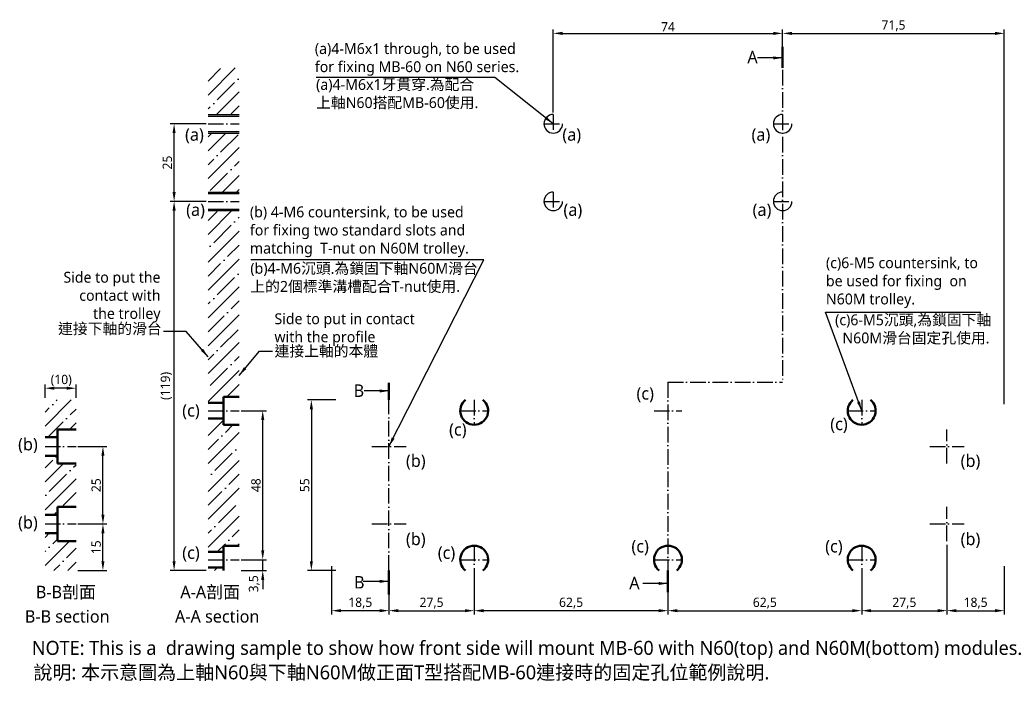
# Model space of a CAD drawing. Header units: millimetres. Extents: x 260 to 577, y 241 to 461.
import ezdxf

# ---------------------------------------------------------------- set-up
doc = ezdxf.new("R2010")
doc.units = ezdxf.units.MM
doc.linetypes.add('中心線5', pattern=[7.2, 5, -1, 0.2, -1])
doc.layers.add('中心線', color=5, linetype='中心線5')
doc.layers.add('標註線', color=3, linetype='Continuous')
doc.layers.add('外框線', color=7, linetype='Continuous', lineweight=50)
doc.styles.get("Standard").update_dxf_attribs({"font": 'msjh.ttf'})
doc.dimstyles.new('ISO-25', dxfattribs={"dimtxt": 3, "dimasz": 3, "dimexe": 1.25, "dimexo": 0.625, "dimtad": 1, "dimdec": 8, "dimtxsty": 'Standard', "dimcen": 2.5, "dimadec": 0, "dimazin": 0, "dimtfac": 1, "dimtdec": 8, "dimtmove": 0, "dimatfit": 3, "dimfxl": 0, "dimarcsym": 0})
pattern_1 = [(45, (-7.0274, 46.633), (-4.49013, 4.49013), []), (45, (-2.537, 46.633), (-4.49013, 4.49013), [7.9375, -1.5875, 0, -1.5875])]

# ---------------------------------------------------------------- blocks, each defined once
blk = doc.blocks.new('*D1')
at = {"layer": 'Defpoints', "color": 0}
for p in [(309.4, 427.85), (320.37, 427.85), (316.52, 402.85)]:
    blk.add_point(p, dxfattribs=at)
at = {"layer": '標註線', "color": 0, "lineweight": -2}
for p, q in [((319.75, 427.85), (308.15, 427.85)), ((309.4, 405.85), (309.4, 424.85)), ((315.89, 402.85), (308.15, 402.85))]:
    blk.add_line(p, q, dxfattribs=at)
at = {"layer": '標註線', "color": 0}
for points in [[(308.9, 424.85), (309.9, 424.85), (309.4, 427.85)], [(308.9, 405.85), (309.9, 405.85), (309.4, 402.85)]]:
    blk.add_solid(points, dxfattribs=at)
at = {"layer": '標註線', "color": 0, "insert": (307.22, 415.35), "char_height": 3, "attachment_point": 5, "rotation": 90}
blk.add_mtext('25', dxfattribs=at)
blk = doc.blocks.new('*D2')
at = {"layer": 'Defpoints', "color": 0}
for p in [(277.76, 323.85), (286.44, 323.85), (277.76, 298.85)]:
    blk.add_point(p, dxfattribs=at)
at = {"layer": '標註線', "color": 0, "lineweight": -2}
for p, q in [((278.38, 323.85), (287.69, 323.85)), ((286.44, 301.85), (286.44, 320.85)), ((278.38, 298.85), (287.69, 298.85))]:
    blk.add_line(p, q, dxfattribs=at)
at = {"layer": '標註線', "color": 0}
for points in [[(285.94, 320.85), (286.94, 320.85), (286.44, 323.85)], [(285.94, 301.85), (286.94, 301.85), (286.44, 298.85)]]:
    blk.add_solid(points, dxfattribs=at)
at = {"layer": '標註線', "color": 0, "insert": (284.27, 311.35), "char_height": 3, "attachment_point": 5, "rotation": 90}
blk.add_mtext('25', dxfattribs=at)
blk = doc.blocks.new('*D3')
at = {"layer": 'Defpoints', "color": 0}
for p in [(277.76, 298.85), (286.44, 298.85), (277.76, 283.85)]:
    blk.add_point(p, dxfattribs=at)
at = {"layer": '標註線', "color": 0, "lineweight": -2}
for p, q in [((278.38, 298.85), (287.69, 298.85)), ((286.44, 286.85), (286.44, 295.85)), ((278.38, 283.85), (287.69, 283.85))]:
    blk.add_line(p, q, dxfattribs=at)
at = {"layer": '標註線', "color": 0}
for points in [[(285.94, 295.85), (286.94, 295.85), (286.44, 298.85)], [(285.94, 286.85), (286.94, 286.85), (286.44, 283.85)]]:
    blk.add_solid(points, dxfattribs=at)
at = {"layer": '標註線', "color": 0, "insert": (284.26, 291.35), "char_height": 3, "attachment_point": 5, "rotation": 90}
blk.add_mtext('15', dxfattribs=at)
blk = doc.blocks.new('*D4')
at = {"layer": 'Defpoints', "color": 0}
for p in [(267.76, 342.61), (267.76, 338.85), (277.76, 338.85)]:
    blk.add_point(p, dxfattribs=at)
at = {"layer": '標註線', "color": 0, "lineweight": -2}
for p, q in [((267.76, 339.48), (267.76, 343.86)), ((277.76, 339.48), (277.76, 343.86)), ((274.76, 342.61), (270.76, 342.61))]:
    blk.add_line(p, q, dxfattribs=at)
at = {"layer": '標註線', "color": 0}
for points in [[(270.76, 343.11), (270.76, 342.11), (267.76, 342.61)], [(274.76, 343.11), (274.76, 342.11), (277.76, 342.61)]]:
    blk.add_solid(points, dxfattribs=at)
at = {"layer": '標註線', "color": 0, "insert": (272.99, 345.11), "char_height": 3, "attachment_point": 5}
blk.add_mtext('(10)', dxfattribs=at)
blk = doc.blocks.new('*D5')
at = {"layer": 'Defpoints', "color": 0}
for p in [(330.37, 335.35), (337.99, 335.35), (330.37, 287.35)]:
    blk.add_point(p, dxfattribs=at)
at = {"layer": '標註線', "color": 0, "lineweight": -2}
for p, q in [((331, 335.35), (339.24, 335.35)), ((337.99, 290.35), (337.99, 332.35)), ((331, 287.35), (339.24, 287.35))]:
    blk.add_line(p, q, dxfattribs=at)
at = {"layer": '標註線', "color": 0}
for points in [[(337.49, 332.35), (338.49, 332.35), (337.99, 335.35)], [(337.49, 290.35), (338.49, 290.35), (337.99, 287.35)]]:
    blk.add_solid(points, dxfattribs=at)
at = {"layer": '標註線', "color": 0, "insert": (335.82, 311.35), "char_height": 3, "attachment_point": 5, "rotation": 90}
blk.add_mtext('48', dxfattribs=at)
blk = doc.blocks.new('*D6')
at = {"layer": 'Defpoints', "color": 0}
for p in [(309.4, 402.85), (320.37, 402.85), (320.37, 283.85)]:
    blk.add_point(p, dxfattribs=at)
at = {"layer": '標註線', "color": 0, "lineweight": -2}
for p, q in [((319.75, 402.85), (308.15, 402.85)), ((309.4, 286.85), (309.4, 399.85)), ((319.75, 283.85), (308.15, 283.85))]:
    blk.add_line(p, q, dxfattribs=at)
at = {"layer": '標註線', "color": 0}
for points in [[(308.9, 399.85), (309.9, 399.85), (309.4, 402.85)], [(308.9, 286.85), (309.9, 286.85), (309.4, 283.85)]]:
    blk.add_solid(points, dxfattribs=at)
at = {"layer": '標註線', "color": 0, "insert": (306.9, 343.35), "char_height": 3, "attachment_point": 5, "rotation": 90}
blk.add_mtext('(119)', dxfattribs=at)
blk = doc.blocks.new('*D7')
at = {"layer": 'Defpoints', "color": 0}
for p in [(330.37, 287.35), (337.99, 287.35), (330.37, 283.85)]:
    blk.add_point(p, dxfattribs=at)
at = {"layer": '標註線', "color": 0, "lineweight": -2}
for p, q in [((337.99, 290.35), (337.99, 293.35)), ((331, 287.35), (339.24, 287.35)), ((337.99, 283.85), (337.99, 287.35)), ((331, 283.85), (339.24, 283.85)), ((337.99, 280.85), (337.99, 277.85))]:
    blk.add_line(p, q, dxfattribs=at)
at = {"layer": '標註線', "color": 0}
for points in [[(337.49, 290.35), (338.49, 290.35), (337.99, 287.35)], [(337.49, 280.85), (338.49, 280.85), (337.99, 283.85)]]:
    blk.add_solid(points, dxfattribs=at)
at = {"layer": '標註線', "color": 0, "insert": (335.28, 279.57), "char_height": 3, "attachment_point": 5, "rotation": 90}
blk.add_mtext('3,5', dxfattribs=at)
blk = doc.blocks.new('*D8')
at = {"layer": 'Defpoints', "color": 0}
for p in [(558.71, 292.73), (577.21, 285.85), (577.21, 270.91)]:
    blk.add_point(p, dxfattribs=at)
at = {"layer": '標註線', "color": 0, "lineweight": -2}
for p, q in [((558.71, 292.1), (558.71, 269.66)), ((577.21, 285.23), (577.21, 269.66)), ((561.71, 270.91), (574.21, 270.91))]:
    blk.add_line(p, q, dxfattribs=at)
at = {"layer": '標註線', "color": 0}
for points in [[(561.71, 271.41), (561.71, 270.41), (558.71, 270.91)], [(574.21, 271.41), (574.21, 270.41), (577.21, 270.91)]]:
    blk.add_solid(points, dxfattribs=at)
at = {"layer": '標註線', "color": 0, "insert": (567.96, 273.35), "char_height": 3, "attachment_point": 5}
blk.add_mtext('18,5', dxfattribs=at)
blk = doc.blocks.new('*D9')
at = {"layer": 'Defpoints', "color": 0}
for p in [(360.21, 285.85), (378.71, 283.85), (360.21, 270.91)]:
    blk.add_point(p, dxfattribs=at)
at = {"layer": '標註線', "color": 0, "lineweight": -2}
for p, q in [((360.21, 285.23), (360.21, 269.66)), ((378.71, 283.23), (378.71, 269.66)), ((375.71, 270.91), (363.21, 270.91))]:
    blk.add_line(p, q, dxfattribs=at)
at = {"layer": '標註線', "color": 0}
for points in [[(363.21, 271.41), (363.21, 270.41), (360.21, 270.91)], [(375.71, 271.41), (375.71, 270.41), (378.71, 270.91)]]:
    blk.add_solid(points, dxfattribs=at)
at = {"layer": '標註線', "color": 0, "insert": (369.46, 273.35), "char_height": 3, "attachment_point": 5}
blk.add_mtext('18,5', dxfattribs=at)
blk = doc.blocks.new('*D10')
at = {"layer": 'Defpoints', "color": 0}
for p in [(378.71, 283.85), (406.21, 283.23), (406.21, 270.91)]:
    blk.add_point(p, dxfattribs=at)
at = {"layer": '標註線', "color": 0, "lineweight": -2}
for p, q in [((378.71, 283.23), (378.71, 269.66)), ((406.21, 282.6), (406.21, 269.66)), ((381.71, 270.91), (403.21, 270.91))]:
    blk.add_line(p, q, dxfattribs=at)
at = {"layer": '標註線', "color": 0}
for points in [[(381.71, 271.41), (381.71, 270.41), (378.71, 270.91)], [(403.21, 271.41), (403.21, 270.41), (406.21, 270.91)]]:
    blk.add_solid(points, dxfattribs=at)
at = {"layer": '標註線', "color": 0, "insert": (392.46, 273.34), "char_height": 3, "attachment_point": 5}
blk.add_mtext('27,5', dxfattribs=at)
blk = doc.blocks.new('*D13')
at = {"layer": 'Defpoints', "color": 0}
for p in [(577.21, 456.99), (505.71, 446.48), (577.21, 336.85)]:
    blk.add_point(p, dxfattribs=at)
at = {"layer": '標註線', "color": 0, "lineweight": -2}
for p, q in [((505.71, 447.1), (505.71, 458.24)), ((577.21, 337.48), (577.21, 458.24)), ((508.71, 456.99), (574.21, 456.99))]:
    blk.add_line(p, q, dxfattribs=at)
at = {"layer": '標註線', "color": 0}
for points in [[(508.71, 457.49), (508.71, 456.49), (505.71, 456.99)], [(574.21, 457.49), (574.21, 456.49), (577.21, 456.99)]]:
    blk.add_solid(points, dxfattribs=at)
at = {"layer": '標註線', "color": 0, "insert": (541.46, 459.42), "char_height": 3, "attachment_point": 5}
blk.add_mtext('71,5', dxfattribs=at)
blk = doc.blocks.new('*D14')
at = {"layer": 'Defpoints', "color": 0}
for p in [(468.71, 283.85), (531.21, 283.85), (531.21, 270.91)]:
    blk.add_point(p, dxfattribs=at)
at = {"layer": '標註線', "color": 0, "lineweight": -2}
for p, q in [((468.71, 283.23), (468.71, 269.66)), ((531.21, 283.23), (531.21, 269.66)), ((471.71, 270.91), (528.21, 270.91))]:
    blk.add_line(p, q, dxfattribs=at)
at = {"layer": '標註線', "color": 0}
for points in [[(471.71, 271.41), (471.71, 270.41), (468.71, 270.91)], [(528.21, 271.41), (528.21, 270.41), (531.21, 270.91)]]:
    blk.add_solid(points, dxfattribs=at)
at = {"layer": '標註線', "color": 0, "insert": (499.96, 273.34), "char_height": 3, "attachment_point": 5}
blk.add_mtext('62,5', dxfattribs=at)
blk = doc.blocks.new('*D15')
at = {"layer": 'Defpoints', "color": 0}
for p in [(505.71, 456.99), (505.71, 445.85), (431.71, 430.85)]:
    blk.add_point(p, dxfattribs=at)
at = {"layer": '標註線', "color": 0, "lineweight": -2}
for p, q in [((431.71, 431.48), (431.71, 458.24)), ((505.71, 446.48), (505.71, 458.24)), ((434.71, 456.99), (502.71, 456.99))]:
    blk.add_line(p, q, dxfattribs=at)
at = {"layer": '標註線', "color": 0}
for points in [[(434.71, 457.49), (434.71, 456.49), (431.71, 456.99)], [(502.71, 457.49), (502.71, 456.49), (505.71, 456.99)]]:
    blk.add_solid(points, dxfattribs=at)
at = {"layer": '標註線', "color": 0, "insert": (468.71, 459.11), "char_height": 3, "attachment_point": 5}
blk.add_mtext('74', dxfattribs=at)
blk = doc.blocks.new('*D16')
at = {"layer": 'Defpoints', "color": 0}
for p in [(406.21, 283.85), (468.71, 283.85), (406.21, 270.91)]:
    blk.add_point(p, dxfattribs=at)
at = {"layer": '標註線', "color": 0, "lineweight": -2}
for p, q in [((406.21, 283.23), (406.21, 269.66)), ((468.71, 283.23), (468.71, 269.66)), ((465.71, 270.91), (409.21, 270.91))]:
    blk.add_line(p, q, dxfattribs=at)
at = {"layer": '標註線', "color": 0}
for points in [[(409.21, 271.41), (409.21, 270.41), (406.21, 270.91)], [(465.71, 271.41), (465.71, 270.41), (468.71, 270.91)]]:
    blk.add_solid(points, dxfattribs=at)
at = {"layer": '標註線', "color": 0, "insert": (437.46, 273.34), "char_height": 3, "attachment_point": 5}
blk.add_mtext('62,5', dxfattribs=at)
blk = doc.blocks.new('*D17')
at = {"layer": 'Defpoints', "color": 0}
for p in [(558.71, 292.1), (531.21, 283.23), (558.71, 270.91)]:
    blk.add_point(p, dxfattribs=at)
at = {"layer": '標註線', "color": 0, "lineweight": -2}
for p, q in [((558.71, 291.48), (558.71, 269.66)), ((531.21, 282.6), (531.21, 269.66)), ((534.21, 270.91), (555.71, 270.91))]:
    blk.add_line(p, q, dxfattribs=at)
at = {"layer": '標註線', "color": 0}
for points in [[(534.21, 271.41), (534.21, 270.41), (531.21, 270.91)], [(555.71, 271.41), (555.71, 270.41), (558.71, 270.91)]]:
    blk.add_solid(points, dxfattribs=at)
at = {"layer": '標註線', "color": 0, "insert": (544.96, 273.34), "char_height": 3, "attachment_point": 5}
blk.add_mtext('27,5', dxfattribs=at)
blk = doc.blocks.new('*D18')
at = {"layer": 'Defpoints', "color": 0}
for p in [(362.21, 338.85), (353.68, 283.85), (362.21, 283.85)]:
    blk.add_point(p, dxfattribs=at)
at = {"layer": '標註線', "color": 0, "lineweight": -2}
for p, q in [((361.59, 338.85), (352.43, 338.85)), ((353.68, 335.85), (353.68, 286.85)), ((361.59, 283.85), (352.43, 283.85))]:
    blk.add_line(p, q, dxfattribs=at)
at = {"layer": '標註線', "color": 0}
for points in [[(353.18, 335.85), (354.18, 335.85), (353.68, 338.85)], [(353.18, 286.85), (354.18, 286.85), (353.68, 283.85)]]:
    blk.add_solid(points, dxfattribs=at)
at = {"layer": '標註線', "color": 0, "insert": (351.53, 311.35), "char_height": 3, "attachment_point": 5, "rotation": 90}
blk.add_mtext('55', dxfattribs=at)

msp = doc.modelspace()

# ---------------------------------------------------------------- hatches: boundary and pattern name
h = msp.add_hatch()
h.set_pattern_fill('ANSI35', color=256, style=0)
h.paths.add_polyline_path([(330.37170766, 430.85045892), (330.37170766, 445.85045892), (320.37170766, 445.85045892), (320.37170766, 430.85045892)])
h.paths.add_polyline_path([(320.37170766, 424.85045892), (320.37170766, 405.85045892), (330.37170766, 405.85045892), (330.37170766, 424.85045892)])
h.paths.add_polyline_path([(330.37170766, 399.85045892), (320.37170766, 399.85045892), (320.37170766, 337.85045892), (325.37170766, 337.85045892), (325.37170766, 339.85045892), (330.37170766, 339.85045892)])
h = msp.add_hatch()
h.set_pattern_fill('ANSI35', color=256, style=0)
h.set_pattern_definition(pattern_1)
h.paths.add_polyline_path([(267.75959024, 326.85045892), (271.75959024, 326.85045892), (271.75959024, 329.35045892), (277.75959024, 329.35045892), (277.75959024, 338.85045892), (267.75959024, 338.85045892)])
h = msp.add_hatch()
h.set_pattern_fill('ANSI35', color=256, style=0)
h.set_pattern_definition([(45, (21.717, 46.633), (-4.49013, 4.49013), []), (45, (26.207, 46.633), (-4.49013, 4.49013), [7.9375, -1.5875, 0, -1.5875])])
h.paths.add_polyline_path([(320.37170766, 289.85045892), (325.37170766, 289.85045892), (325.37170766, 291.85045892), (330.37170766, 291.85045892), (330.37170766, 330.85045892), (325.37170766, 330.85045892), (325.37170766, 332.85045892), (320.37170766, 332.85045892)])
h = msp.add_hatch()
h.set_pattern_fill('ANSI35', color=256, style=0)
h.set_pattern_definition(pattern_1)
h.paths.add_polyline_path([(277.75959024, 304.35045892), (277.75959024, 318.35045892), (271.75959024, 318.35045892), (271.75959024, 320.85045892), (267.75959024, 320.85045892), (267.75959024, 301.85045892), (271.75959024, 301.85045892), (271.75959024, 304.35045892)])
h = msp.add_hatch()
h.set_pattern_fill('ANSI35', color=256, style=0)
h.set_pattern_definition(pattern_1)
h.paths.add_polyline_path([(277.75959024, 283.85045892), (277.75959024, 293.35045892), (271.75959024, 293.35045892), (271.75959024, 295.85045892), (267.75959024, 295.85045892), (267.75959024, 283.85045892)])
h = msp.add_hatch()
h.set_pattern_fill('ANSI35', color=256, style=0)
h.set_pattern_definition([(45, (-1.869, 0), (-4.49013, 4.49013), []), (45, (2.6214, 0), (-4.49013, 4.49013), [7.9375, -1.5875, 0, -1.5875])])
h.paths.add_polyline_path([(325.37170766, 283.85045892), (325.37170766, 284.85045892), (320.37170766, 284.85045892), (320.37170766, 283.85045892)])

# ---------------------------------------------------------------- linework, layer by layer
for p, q in [((320.37170766, 430.85045892), (330.37170766, 430.85045892)), ((320.37170766, 430.35045892), (330.37170766, 430.35045892)), ((320.37170766, 425.35045892), (330.37170766, 425.35045892)), ((320.37170766, 424.85045892), (330.37170766, 424.85045892)), ((320.37170766, 405.85045892), (330.37170766, 405.85045892)), ((320.37170766, 405.35045892), (330.37170766, 405.35045892)), ((320.37170766, 400.35045892), (330.37170766, 400.35045892)), ((320.37170766, 399.85045892), (330.37170766, 399.85045892))]:
    msp.add_line(p, q)
for centre in [(431.7100651, 427.85045892), (505.7100651, 427.85045892), (431.7100651, 402.85045892), (505.7100651, 402.85045892)]:
    msp.add_arc(centre, 3, 90, 0)
at = {"layer": '中心線'}
for p, q in [((505.7100651, 445.23431885), (505.7100651, 344.55298405)), ((431.7100651, 430.85045892), (431.7100651, 424.85045892)), ((320.37170766, 427.85045892), (330.37170766, 427.85045892)), ((428.7100651, 427.85045892), (434.7100651, 427.85045892)), ((502.7100651, 427.85045892), (508.7100651, 427.85045892)), ((431.7100651, 405.85045892), (431.7100651, 399.85045892)), ((320.37170766, 402.85045892), (330.37170766, 402.85045892)), ((428.7100651, 402.85045892), (434.7100651, 402.85045892)), ((502.7100651, 402.85045892), (508.7100651, 402.85045892)), ((468.7100651, 344.55298405), (468.7100651, 283.22545892)), ((468.7100651, 344.55298405), (505.7100651, 344.55298405)), ((378.7100651, 283.85045892), (378.7100651, 338.85045892)), ((406.2100651, 338.85045892), (406.2100651, 330.85045892)), ((531.2100651, 338.85045892), (531.2100651, 330.85045892)), ((320.37170766, 335.35045892), (330.37170766, 335.35045892)), ((401.7100651, 335.35045892), (410.7100651, 335.35045892)), ((464.2100651, 335.35045892), (473.2100651, 335.35045892)), ((526.7100651, 335.35045892), (535.7100651, 335.35045892)), ((558.7100651, 318.35045892), (558.7100651, 329.35045892)), ((267.75959024, 323.85045892), (277.75959024, 323.85045892)), ((373.2100651, 323.85045892), (384.2100651, 323.85045892)), ((553.2100651, 323.85045892), (564.2100651, 323.85045892)), ((558.7100651, 293.35045892), (558.7100651, 304.35045892)), ((267.75959024, 298.85045892), (277.75959024, 298.85045892)), ((373.2100651, 298.85045892), (384.2100651, 298.85045892)), ((553.2100651, 298.85045892), (564.2100651, 298.85045892)), ((406.2100651, 291.85045892), (406.2100651, 283.22545892)), ((531.2100651, 291.85045892), (531.2100651, 283.22545892)), ((320.37170766, 287.35045892), (330.37170766, 287.35045892)), ((401.7100651, 287.35045892), (410.7100651, 287.35045892)), ((464.2100651, 287.35045892), (473.2100651, 287.35045892)), ((526.7100651, 287.35045892), (535.7100651, 287.35045892))]:
    msp.add_line(p, q, dxfattribs=at)
at = {"layer": '外框線'}
for p, q in [((320.37170766, 337.85045892), (325.37170766, 337.85045892)), ((325.37170766, 339.85045892), (330.37170766, 339.85045892)), ((325.37170766, 330.85045892), (325.37170766, 339.85045892)), ((320.37170766, 332.85045892), (325.37170766, 332.85045892)), ((325.37170766, 330.85045892), (330.37170766, 330.85045892)), ((271.75959024, 318.35045892), (271.75959024, 329.35045892)), ((271.75959024, 329.35045892), (277.75959024, 329.35045892)), ((267.75959024, 326.85045892), (271.75959024, 326.85045892)), ((267.75959024, 320.85045892), (271.75959024, 320.85045892)), ((271.75959024, 318.35045892), (277.75959024, 318.35045892)), ((267.75959024, 301.85045892), (271.75959024, 301.85045892)), ((271.75959024, 293.35045892), (271.75959024, 304.35045892)), ((271.75959024, 304.35045892), (277.75959024, 304.35045892)), ((267.75959024, 295.85045892), (271.75959024, 295.85045892)), ((271.75959024, 293.35045892), (277.75959024, 293.35045892)), ((320.37170766, 289.85045892), (325.37170766, 289.85045892)), ((325.37170766, 291.85045892), (330.37170766, 291.85045892)), ((325.37170766, 283.85045892), (325.37170766, 291.85045892)), ((320.37170766, 284.85045892), (325.37170766, 284.85045892))]:
    msp.add_line(p, q, dxfattribs=at)
for centre, start, end in [((406.2100651, 335.35045892), 128.942441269, 51.057558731), ((531.2100651, 335.35045892), 128.942441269, 51.057558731), ((406.2100651, 287.35045892), 308.942441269, 231.057558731), ((468.7100651, 287.35045892), 308.942441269, 231.057558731), ((531.2100651, 287.35045892), 308.942441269, 231.057558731)]:
    msp.add_arc(centre, 4.5, start, end, dxfattribs=at)
at = {"layer": '標註線', "lineweight": 50}
for p, q in [((505.7100651, 445.85045892), (505.7100651, 452.65591336)), ((378.7100651, 338.85045892), (378.7100651, 344.36149096)), ((378.7100651, 276.07268625), (378.7100651, 283.85045892)), ((468.7100651, 283.85045892), (468.7100651, 276.92646474))]:
    msp.add_line(p, q, dxfattribs=at)

# ---------------------------------------------------------------- texts
at = {"char_height": 3.5}
for s, insert, attachment_point in [('(a)4-M6x1 through, to be used \\Pfor fixing MB-60 on N60 series.', (354.81092189, 453.83333268), 1), ('(b) 4-M6 countersink, to be used\\Pfor fixing two standard slots and\\Pmatching  T-nut on N60M trolley.', (333.86010913, 401.1796588), 1), ('(c)6-M5 countersink, to\\Pbe used for fixing  on \\PN60M trolley.', (519.67696939, 384.79768335), 1), ('Side to put the\\Pcontact with\\Pthe trolley', (305.02065334, 363.77861476), 9), ('Side to put in contact\\Pwith the profile', (341.77976191, 366.74842294), 1), ('{\\H1.2857x;NOTE: This is a  drawing sample to show how front side will mount MB-60 with N60(top) and N60M(bottom) modules.\\P}   ', (263.51068481, 261.17127229), 1)]:
    msp.add_mtext(s, dxfattribs=dict(at, insert=insert, attachment_point=attachment_point))
at = {"linetype": '中心線5', "lineweight": 50, "char_height": 4, "width": 2.486899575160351e-14, "attachment_point": 1}
for s, insert in [('B-B section', (261.26249559, 271.06094043)), ('A-A section', (309.69540691, 271.06094043))]:
    msp.add_mtext(s, dxfattribs=dict(at, insert=insert))
at = {"layer": '標註線', "extrusion": (0, 0, -1), "char_height": 4, "attachment_point": 1, "text_direction": (-1, 0, 0)}
for insert in [(497.64361133, 451.35091712), (459.54815492, 281.83040444)]:
    msp.add_mtext('A', dxfattribs=dict(at, insert=insert))
at = {"layer": '標註線'}
for s, insert, char_height, attachment_point in [('(a)4-M6x1牙貫穿.為配合\\P上軸N60搭配MB-60使用.', (355.2047541, 442.25803815), 3.5, 1), ('(a)', (312.94187339, 426.39025624), 4, 1), ('(a)', (434.65382397, 426.39025624), 4, 1), ('(a)', (495.67074565, 426.39025624), 4, 1), ('(a)', (313.29610441, 402.15233528), 4, 1), ('(a)', (435.00805499, 402.15233528), 4, 1), ('(a)', (496.02497667, 402.15233528), 4, 1), ('(b)4-M6沉頭.為鎖固下軸N60M滑台\\P上的2個標準溝槽配合T-nut使用.', (333.99775853, 383.01305683), 3.5, 1), ('(c)6-M5沉頭,為鎖固下軸\\P  N60M滑台固定孔使用.', (522.62152777, 366.40248298), 3.5, 1), ('連接下軸的滑台', (305.39432536, 359.65046757), 3.5, 9), ('連接上軸的本體', (341.8023949, 356.35741389), 3.5, 1), ('B', (367.32963069, 343.82639708), 4, 1), ('(c)', (458.56216298, 342.94911112), 4, 1), ('(c)', (312.02870292, 337.46102347), 4, 1), ('(c)', (521.06216298, 333.10530733), 4, 1), ('(c)', (398.1063785, 331.32123337), 4, 1), ('(b)', (259.0885998, 326.57726381), 4, 1), ('(b)', (384.20289923, 321.23750291), 4, 1), ('(b)', (563.13601971, 321.23750291), 4, 1), ('(b)', (259.0885998, 301.3714717), 4, 1), ('(b)', (384.20289923, 296.0317108), 4, 1), ('(b)', (563.13601971, 296.0317108), 4, 1), ('(c)', (456.92983871, 293.68826865), 4, 1), ('(c)', (519.42983871, 293.68826865), 4, 1), ('(c)', (312.02870292, 291.61169555), 4, 1), ('(c)', (394.45891648, 291.61169555), 4, 1), ('B', (367.44299862, 282.06143686), 4, 1), ('B-B剖面', (264.80559894, 278.93584695), 4, 1)]:
    msp.add_mtext(s, dxfattribs=dict(at, insert=insert, char_height=char_height, attachment_point=attachment_point))
at = {"layer": '標註線', "attachment_point": 1}
for s, insert, char_height, width in [('A-A剖面', (311.41126447, 278.93584695), 4, 2.486899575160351e-14), ('說明: 本示意圖為上軸N60與下軸N60M做正面T型搭配MB-60連接時的固定孔位範例說明.', (263.99906708, 253.27123501), 4.5, 5.684341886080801e-14)]:
    msp.add_mtext(s, dxfattribs=dict(at, insert=insert, char_height=char_height, width=width))

# ---------------------------------------------------------------- dimensions: what is measured, and where the dimension line sits
at = {"layer": '標註線'}
for base, p1, p2, picture, middle in [((505.7100650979, 456.988941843), (431.7100650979, 430.8504589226), (505.7100650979, 445.8504589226), '*D15', (468.7100650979, 459.113941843)), ((577.2100650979, 456.988941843), (505.7100650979, 446.4754589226), (577.2100650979, 336.8504589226), '*D13', (541.4600650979, 459.4247875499)), ((577.2100650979, 270.9124205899), (558.7100650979, 292.7254589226), (577.2100650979, 285.8504589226), '*D8', (567.9600650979, 273.3482662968)), ((558.7100650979, 270.9124205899), (531.2100650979, 283.2254589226), (558.7100650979, 292.1004589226), '*D17', (544.9600650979, 273.3395509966)), ((360.2100650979, 270.9124205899), (378.7100650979, 283.8504589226), (360.2100650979, 285.8504589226), '*D9', (369.4600650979, 273.3482662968)), ((406.2100650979, 270.9124205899), (378.7100650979, 283.8504589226), (406.2100650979, 283.2254589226), '*D10', (392.4600650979, 273.3395509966)), ((406.2100650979, 270.9124205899), (468.7100650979, 283.8504589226), (406.2100650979, 283.8504589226), '*D16', (437.4600650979, 273.3395509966)), ((531.2100650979, 270.9124205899), (468.7100650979, 283.8504589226), (531.2100650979, 283.8504589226), '*D14', (499.9600650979, 273.3395509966))]:
    dim = msp.add_linear_dim(base=base, p1=p1, p2=p2, dimstyle='ISO-25', dxfattribs=at)
    dim.commit()
    dim.dimension.update_dxf_attribs({"geometry": picture, "text_midpoint": middle})
for base, p1, p2, picture, middle in [((309.3981126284, 427.8504589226), (316.5179544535, 402.8504589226), (320.371707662, 427.8504589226), '*D1', (307.2227575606, 415.3504589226)), ((353.6775054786, 283.8504589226), (362.2100650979, 338.8504589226), (362.2100650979, 283.8504589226), '*D18', (351.5273279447, 311.3504589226)), ((337.9916287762, 335.3504589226), (330.371707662, 287.3504589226), (330.371707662, 335.3504589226), '*D5', (335.8162737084, 311.3504589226)), ((286.4415880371, 323.8504589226), (277.7595902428, 298.8504589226), (277.7595902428, 323.8504589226), '*D2', (284.2662329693, 311.3504589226)), ((286.4415880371, 298.8504589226), (277.7595902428, 283.8504589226), (277.7595902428, 298.8504589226), '*D3', (284.2575176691, 291.3504589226))]:
    dim = msp.add_linear_dim(base=base, p1=p1, p2=p2, angle=90, dimstyle='ISO-25', dxfattribs=at)
    dim.commit()
    dim.dimension.update_dxf_attribs({"geometry": picture, "text_midpoint": middle})
dim = msp.add_linear_dim(base=(309.39811263, 402.85045892), p1=(320.37170766, 283.85045892), p2=(320.37170766, 402.85045892), angle=90, text='(119)', dimstyle='ISO-25', dxfattribs=at)
dim.commit()
dim.dimension.update_dxf_attribs({"geometry": '*D6', "text_midpoint": (306.89835472, 343.35045892)})
dim = msp.add_linear_dim(base=(267.75959024, 342.61084636), p1=(277.75959024, 338.85045892), p2=(267.75959024, 338.85045892), angle=180, text='(10)', dimstyle='ISO-25', dxfattribs=at)
dim.commit()
dim.dimension.update_dxf_attribs({"geometry": '*D4', "text_midpoint": (272.98873249, 342.61084636), "dimtype": 160})
dim = msp.add_linear_dim(base=(337.99162878, 287.35045892), p1=(330.37170766, 283.85045892), p2=(330.37170766, 287.35045892), angle=90, dimstyle='ISO-25', override={"dimtmove": 2}, dxfattribs=at)
dim.commit()
dim.dimension.update_dxf_attribs({"geometry": '*D7', "text_midpoint": (335.27887956, 279.57313501), "dimtype": 160})

# ---------------------------------------------------------------- leaders
for points in [[(505.7100651, 449.07597206), (497.61106903, 449.07597206)], [(431.7100651, 427.85045892), (412.84316898, 442.75803815), (355.2047541, 442.75803815)], [(378.7100651, 323.85045892), (409.32751791, 383.96026154), (334.11118364, 383.96026154)], [(531.2100651, 335.35045892), (519.54955498, 367.15142123), (569.64040381, 367.15142123)], [(378.7100651, 341.72900157), (370.67204296, 341.72900157)], [(378.7100651, 280.36334195), (370.35734282, 280.36334195)], [(468.7100651, 279.6852301), (460.60151343, 279.6852301)]]:
    msp.add_leader(points, dimstyle='ISO-25', override={"dimgap": 0.625, "dimtad": 0}, dxfattribs=at)
at = {"layer": '標註線', "annotation_type": 0, "has_hookline": 1}
for points, hookline_direction, text_width in [([(320.37170766, 352.71248727), (313.29993445, 360.90046757), (306.01932536, 360.90046757)], 1, 31.84118786), ([(330.37170766, 346.76694896), (336.95507846, 354.60741389), (341.1773949, 354.60741389)], 0, 31.80955455)]:
    msp.add_leader(points, dimstyle='ISO-25', override={"dimgap": 0.625, "dimtad": 0}, dxfattribs=dict(at, hookline_direction=hookline_direction, text_width=text_width))

doc.saveas('drawing.dxf')
